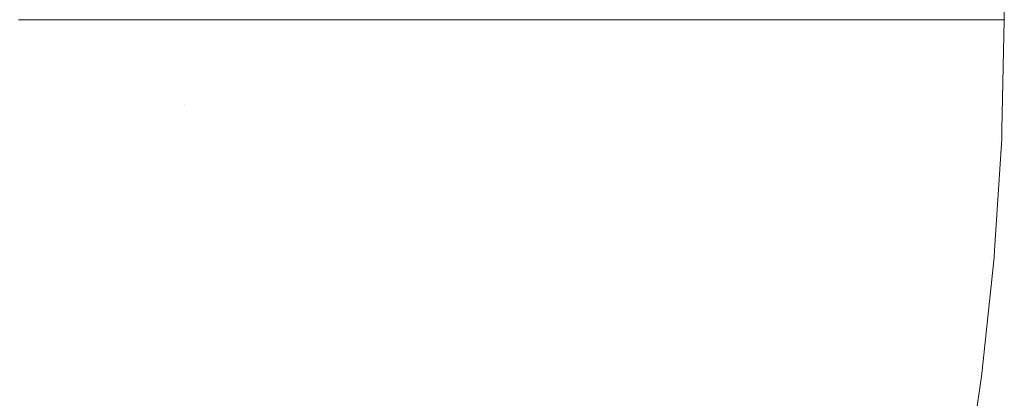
# Model space of a CAD drawing. Header units: centimetres. Extents: x -26 to 27.3, y -25.3 to -23.5.
# Tile 176 of 200: x 27.2742 to 27.3094, y -25.1734 to -25.1599. Entities that reach past the tile are written whole.
import ezdxf

# ---------------------------------------------------------------- set-up
doc = ezdxf.new("R2010")
doc.units = ezdxf.units.CM
doc.header["$LTSCALE"] = 2.54
doc.layers.add('Lucido design-1', color=7, linetype='Continuous')

# ---------------------------------------------------------------- blocks, each defined once
blk = doc.blocks.new('Gruppo-4-1')
at = {"color": 7, "linetype": 'Continuous', "lineweight": 9}
blk.add_3dface([(27.309353, -23.559888, -349.982667), (27.309353, -23.559888, -349.382667), (27.309353, -25.159888, -349.382667), (27.309353, -25.159888, -349.982667)], dxfattribs=at)
for points, invisible_edges in [([(27.273909, -25.16263, -349.306345), (27.277074, -25.162765, -349.309144), (27.277135, -25.159888, -349.309144), (27.27421, -25.159888, -349.306559)], 11), ([(27.277258, -25.159888, -350.056075), (27.277197, -25.16277, -350.056075), (27.274155, -25.162641, -350.058779), (27.274214, -25.159888, -350.058779)], 7), ([(27.277074, -25.162765, -349.309144), (27.280114, -25.162894, -349.31207), (27.280178, -25.159888, -349.31207), (27.277256, -25.159888, -349.30926)], 11), ([(27.277256, -25.159888, -349.30926), (27.277135, -25.159888, -349.309144), (27.277074, -25.162765, -349.309144)], 10), ([(27.280193, -25.159888, -350.053248), (27.280129, -25.162895, -350.053248), (27.277197, -25.16277, -350.056075), (27.277258, -25.159888, -350.056075)], 7), ([(27.280114, -25.162894, -349.31207), (27.283025, -25.163018, -349.31512), (27.283011, -25.159888, -349.315035), (27.280193, -25.159888, -349.312086)], 11), ([(27.280193, -25.159888, -349.312086), (27.280178, -25.159888, -349.31207), (27.280114, -25.162894, -349.31207)], 10), ([(27.283013, -25.159888, -350.0503), (27.282946, -25.163014, -350.0503), (27.280129, -25.162895, -350.053248), (27.280193, -25.159888, -350.053248)], 7), ([(27.285712, -25.159888, -350.047236), (27.285644, -25.163129, -350.047236), (27.282946, -25.163014, -350.0503), (27.283013, -25.159888, -350.0503)], 7), ([(27.283025, -25.163018, -349.31512), (27.283092, -25.159888, -349.31512), (27.283011, -25.159888, -349.315035)], 9), ([(27.285709, -25.159888, -349.3181), (27.283092, -25.159888, -349.31512), (27.283025, -25.163018, -349.31512), (27.285803, -25.163136, -349.318286)], 14), ([(27.288287, -25.159888, -350.044062), (27.288216, -25.163238, -350.044062), (27.285644, -25.163129, -350.047236), (27.285712, -25.159888, -350.047236)], 7), ([(27.285803, -25.163136, -349.318286), (27.285872, -25.159888, -349.318286), (27.285709, -25.159888, -349.3181)], 9), ([(27.288282, -25.159888, -349.321276), (27.285872, -25.159888, -349.318286), (27.285803, -25.163136, -349.318286), (27.288442, -25.163248, -349.321563)], 14), ([(27.290732, -25.159888, -350.040783), (27.290659, -25.163342, -350.040783), (27.288216, -25.163238, -350.044062), (27.288287, -25.159888, -350.044062)], 7), ([(27.288442, -25.163248, -349.321563), (27.288513, -25.159888, -349.321563), (27.288282, -25.159888, -349.321276)], 9), ([(27.290725, -25.159888, -349.324556), (27.288513, -25.159888, -349.321563), (27.288442, -25.163248, -349.321563), (27.290938, -25.163354, -349.324944)], 14), ([(27.293043, -25.159888, -350.037403), (27.292967, -25.16344, -350.037403), (27.290659, -25.163342, -350.040783), (27.290732, -25.159888, -350.040783)], 7), ([(27.290938, -25.163354, -349.324944), (27.291012, -25.159888, -349.324944), (27.290725, -25.159888, -349.324556)], 9), ([(27.293034, -25.159888, -349.327937), (27.291012, -25.159888, -349.324944), (27.290938, -25.163354, -349.324944), (27.293288, -25.163454, -349.328425)], 14), ([(27.295215, -25.159888, -350.033928), (27.295138, -25.163532, -350.033928), (27.292967, -25.16344, -350.037403), (27.293043, -25.159888, -350.037403)], 7), ([(27.293288, -25.163454, -349.328425), (27.293364, -25.159888, -349.328425), (27.293034, -25.159888, -349.327937)], 9), ([(27.295205, -25.159888, -349.331412), (27.293364, -25.159888, -349.328425), (27.293288, -25.163454, -349.328425), (27.295488, -25.163547, -349.331997)], 14), ([(27.297245, -25.159888, -350.030363), (27.297166, -25.163618, -350.030363), (27.295138, -25.163532, -350.033928), (27.295215, -25.159888, -350.033928)], 7), ([(27.295488, -25.163547, -349.331997), (27.295566, -25.159888, -349.331997), (27.295205, -25.159888, -349.331412)], 9), ([(27.297234, -25.159888, -349.334976), (27.295566, -25.159888, -349.331997), (27.295488, -25.163547, -349.331997), (27.297534, -25.163634, -349.335655)], 14), ([(27.299129, -25.159888, -350.026716), (27.299048, -25.163698, -350.026716), (27.297166, -25.163618, -350.030363), (27.297245, -25.159888, -350.030363)], 7), ([(27.297534, -25.163634, -349.335655), (27.297614, -25.159888, -349.335655), (27.297234, -25.159888, -349.334976)], 9), ([(27.299116, -25.159888, -349.338624), (27.297614, -25.159888, -349.335655), (27.297534, -25.163634, -349.335655), (27.299423, -25.163714, -349.339392)], 14), ([(27.300863, -25.159888, -350.02299), (27.30078, -25.163772, -350.02299), (27.299048, -25.163698, -350.026716), (27.299129, -25.159888, -350.026716)], 7), ([(27.299423, -25.163714, -349.339392), (27.299505, -25.159888, -349.339392), (27.299116, -25.159888, -349.338624)], 9), ([(27.300849, -25.159888, -349.342349), (27.299505, -25.159888, -349.339392), (27.299423, -25.163714, -349.339392), (27.301153, -25.163788, -349.343202)], 14), ([(27.302443, -25.159888, -350.019194), (27.302359, -25.163839, -350.019194), (27.30078, -25.163772, -350.02299), (27.300863, -25.159888, -350.02299)], 7), ([(27.301153, -25.163788, -349.343202), (27.301236, -25.159888, -349.343202), (27.300849, -25.159888, -349.342349)], 9), ([(27.302428, -25.159888, -349.346146), (27.301236, -25.159888, -349.343202), (27.301153, -25.163788, -349.343202), (27.302721, -25.163854, -349.347077)], 14), ([(27.303867, -25.159888, -350.015332), (27.303782, -25.163899, -350.015332), (27.302359, -25.163839, -350.019194), (27.302443, -25.159888, -350.019194)], 7), ([(27.302721, -25.163854, -349.347077), (27.302805, -25.159888, -349.347077), (27.302428, -25.159888, -349.346146)], 9), ([(27.303852, -25.159888, -349.350007), (27.302805, -25.159888, -349.347077), (27.302721, -25.163854, -349.347077), (27.304125, -25.163914, -349.35101)], 14), ([(27.305133, -25.159888, -350.011411), (27.305046, -25.163953, -350.011411), (27.303782, -25.163899, -350.015332), (27.303867, -25.159888, -350.015332)], 7), ([(27.304125, -25.163914, -349.35101), (27.30421, -25.159888, -349.35101), (27.303852, -25.159888, -349.350007)], 9), ([(27.305116, -25.159888, -349.353927), (27.30421, -25.159888, -349.35101), (27.304125, -25.163914, -349.35101), (27.305362, -25.163966, -349.354995)], 14), ([(27.306236, -25.159888, -350.007438), (27.306149, -25.164, -350.007438), (27.305046, -25.163953, -350.011411), (27.305133, -25.159888, -350.011411)], 7), ([(27.305362, -25.163966, -349.354995), (27.305448, -25.159888, -349.354995), (27.305116, -25.159888, -349.353927)], 9), ([(27.306219, -25.159888, -349.357899), (27.305448, -25.159888, -349.354995), (27.305362, -25.163966, -349.354995), (27.306431, -25.164012, -349.359025)], 14), ([(27.307176, -25.159888, -350.00342), (27.307088, -25.16404, -350.00342), (27.306149, -25.164, -350.007438), (27.306236, -25.159888, -350.007438)], 7), ([(27.306431, -25.164012, -349.359025), (27.306518, -25.159888, -349.359025), (27.306219, -25.159888, -349.357899)], 9), ([(27.307158, -25.159888, -349.361917), (27.306518, -25.159888, -349.359025), (27.306431, -25.164012, -349.359025), (27.30733, -25.16405, -349.363092)], 14), ([(27.307949, -25.159888, -349.999363), (27.307861, -25.164073, -349.999363), (27.307088, -25.16404, -350.00342), (27.307176, -25.159888, -350.00342)], 7), ([(27.30733, -25.16405, -349.363092), (27.307418, -25.159888, -349.363092), (27.307158, -25.159888, -349.361917)], 9), ([(27.307932, -25.159888, -349.365974), (27.307418, -25.159888, -349.363092), (27.30733, -25.16405, -349.363092), (27.308059, -25.164081, -349.367189)], 14), ([(27.308555, -25.159888, -349.995273), (27.308466, -25.164098, -349.995273), (27.307861, -25.164073, -349.999363), (27.307949, -25.159888, -349.999363)], 7), ([(27.308059, -25.164081, -349.367189), (27.308148, -25.159888, -349.367189), (27.307932, -25.159888, -349.365974)], 9), ([(27.308537, -25.159888, -349.370062), (27.308148, -25.159888, -349.367189), (27.308059, -25.164081, -349.367189), (27.308616, -25.164105, -349.37131)], 14), ([(27.308992, -25.159888, -349.991159), (27.308902, -25.164117, -349.991159), (27.308466, -25.164098, -349.995273), (27.308555, -25.159888, -349.995273)], 7), ([(27.308616, -25.164105, -349.37131), (27.308706, -25.159888, -349.37131), (27.308537, -25.159888, -349.370062)], 9), ([(27.308973, -25.159888, -349.374176), (27.308706, -25.159888, -349.37131), (27.308616, -25.164105, -349.37131), (27.309002, -25.164121, -349.375446)], 14), ([(27.309258, -25.159888, -349.987027), (27.309168, -25.164128, -349.987027), (27.308902, -25.164117, -349.991159), (27.308992, -25.159888, -349.991159)], 7), ([(27.309002, -25.164121, -349.375446), (27.309092, -25.159888, -349.375446), (27.308973, -25.159888, -349.374176)], 9), ([(27.30924, -25.159888, -349.378308), (27.309092, -25.159888, -349.375446), (27.309002, -25.164121, -349.375446), (27.309216, -25.16413, -349.379592)], 14), ([(27.309168, -25.164128, -349.987027), (27.309258, -25.159888, -349.987027), (27.309353, -25.159888, -349.982667), (27.30927, -25.163804, -349.982667)], 9), ([(27.309216, -25.16413, -349.379592), (27.309306, -25.159888, -349.379592), (27.30924, -25.159888, -349.378308)], 9), ([(27.30927, -25.163804, -349.382667), (27.309353, -25.159888, -349.382667), (27.309306, -25.159888, -349.379592), (27.309216, -25.16413, -349.379592)], 12), ([(27.309353, -25.159888, -349.982667), (27.309353, -25.159888, -349.382667), (27.30927, -25.163804, -349.382667), (27.30927, -25.163804, -349.982667)], 4), ([(27.273909, -25.16263, -349.306345), (27.273735, -25.165368, -349.306345), (27.276891, -25.165636, -349.309144), (27.277074, -25.162765, -349.309144)], 15), ([(27.277197, -25.16277, -350.056075), (27.277014, -25.165647, -350.056075), (27.27398, -25.165389, -350.058779), (27.274155, -25.162641, -350.058779)], 15), ([(27.277074, -25.162765, -349.309144), (27.276891, -25.165636, -349.309144), (27.279923, -25.165894, -349.31207), (27.280114, -25.162894, -349.31207)], 15), ([(27.280129, -25.162895, -350.053248), (27.279938, -25.165896, -350.053248), (27.277014, -25.165647, -350.056075), (27.277197, -25.16277, -350.056075)], 15), ([(27.280114, -25.162894, -349.31207), (27.279923, -25.165894, -349.31207), (27.282826, -25.166141, -349.31512), (27.283025, -25.163018, -349.31512)], 15), ([(27.282946, -25.163014, -350.0503), (27.282747, -25.166135, -350.0503), (27.279938, -25.165896, -350.053248), (27.280129, -25.162895, -350.053248)], 15), ([(27.285644, -25.163129, -350.047236), (27.285437, -25.166364, -350.047236), (27.282747, -25.166135, -350.0503), (27.282946, -25.163014, -350.0503)], 15), ([(27.283025, -25.163018, -349.31512), (27.282826, -25.166141, -349.31512), (27.285596, -25.166377, -349.318286), (27.285803, -25.163136, -349.318286)], 15), ([(27.288216, -25.163238, -350.044062), (27.288003, -25.166582, -350.044062), (27.285437, -25.166364, -350.047236), (27.285644, -25.163129, -350.047236)], 15), ([(27.285803, -25.163136, -349.318286), (27.285596, -25.166377, -349.318286), (27.288228, -25.166601, -349.321563), (27.288442, -25.163248, -349.321563)], 15), ([(27.290659, -25.163342, -350.040783), (27.290439, -25.166789, -350.040783), (27.288003, -25.166582, -350.044062), (27.288216, -25.163238, -350.044062)], 15), ([(27.288442, -25.163248, -349.321563), (27.288228, -25.166601, -349.321563), (27.290718, -25.166813, -349.324944), (27.290938, -25.163354, -349.324944)], 15), ([(27.292967, -25.16344, -350.037403), (27.292741, -25.166985, -350.037403), (27.290439, -25.166789, -350.040783), (27.290659, -25.163342, -350.040783)], 15), ([(27.290938, -25.163354, -349.324944), (27.290718, -25.166813, -349.324944), (27.293061, -25.167013, -349.328425), (27.293288, -25.163454, -349.328425)], 15), ([(27.295138, -25.163532, -350.033928), (27.294906, -25.16717, -350.033928), (27.292741, -25.166985, -350.037403), (27.292967, -25.16344, -350.037403)], 15), ([(27.293288, -25.163454, -349.328425), (27.293061, -25.167013, -349.328425), (27.295255, -25.167199, -349.331997), (27.295488, -25.163547, -349.331997)], 15), ([(27.297166, -25.163618, -350.030363), (27.296928, -25.167342, -350.030363), (27.294906, -25.16717, -350.033928), (27.295138, -25.163532, -350.033928)], 15), ([(27.295488, -25.163547, -349.331997), (27.295255, -25.167199, -349.331997), (27.297296, -25.167373, -349.335655), (27.297534, -25.163634, -349.335655)], 15), ([(27.299048, -25.163698, -350.026716), (27.298805, -25.167502, -350.026716), (27.296928, -25.167342, -350.030363), (27.297166, -25.163618, -350.030363)], 15), ([(27.297534, -25.163634, -349.335655), (27.297296, -25.167373, -349.335655), (27.29918, -25.167533, -349.339392), (27.299423, -25.163714, -349.339392)], 15), ([(27.30078, -25.163772, -350.02299), (27.300533, -25.167649, -350.02299), (27.298805, -25.167502, -350.026716), (27.299048, -25.163698, -350.026716)], 15), ([(27.299423, -25.163714, -349.339392), (27.29918, -25.167533, -349.339392), (27.300905, -25.16768, -349.343202), (27.301153, -25.163788, -349.343202)], 15), ([(27.302359, -25.163839, -350.019194), (27.302108, -25.167783, -350.019194), (27.300533, -25.167649, -350.02299), (27.30078, -25.163772, -350.02299)], 15), ([(27.301153, -25.163788, -349.343202), (27.300905, -25.16768, -349.343202), (27.302469, -25.167813, -349.347077), (27.302721, -25.163854, -349.347077)], 15), ([(27.303782, -25.163899, -350.015332), (27.303527, -25.167903, -350.015332), (27.302108, -25.167783, -350.019194), (27.302359, -25.163839, -350.019194)], 15), ([(27.302721, -25.163854, -349.347077), (27.302469, -25.167813, -349.347077), (27.303868, -25.167932, -349.35101), (27.304125, -25.163914, -349.35101)], 15), ([(27.305046, -25.163953, -350.011411), (27.304788, -25.168011, -350.011411), (27.303527, -25.167903, -350.015332), (27.303782, -25.163899, -350.015332)], 15), ([(27.304125, -25.163914, -349.35101), (27.303868, -25.167932, -349.35101), (27.305102, -25.168037, -349.354995), (27.305362, -25.163966, -349.354995)], 15), ([(27.306149, -25.164, -350.007438), (27.305887, -25.168104, -350.007438), (27.304788, -25.168011, -350.011411), (27.305046, -25.163953, -350.011411)], 15), ([(27.305362, -25.163966, -349.354995), (27.305102, -25.168037, -349.354995), (27.306168, -25.168128, -349.359025), (27.306431, -25.164012, -349.359025)], 15), ([(27.307088, -25.16404, -350.00342), (27.306823, -25.168184, -350.00342), (27.305887, -25.168104, -350.007438), (27.306149, -25.164, -350.007438)], 15), ([(27.306431, -25.164012, -349.359025), (27.306168, -25.168128, -349.359025), (27.307065, -25.168205, -349.363092), (27.30733, -25.16405, -349.363092)], 15), ([(27.307861, -25.164073, -349.999363), (27.307594, -25.16825, -349.999363), (27.306823, -25.168184, -350.00342), (27.307088, -25.16404, -350.00342)], 15), ([(27.30927, -25.163804, -349.982667), (27.309263, -25.164132, -349.982667), (27.309168, -25.164128, -349.987027)], 10), ([(27.309216, -25.16413, -349.379592), (27.309263, -25.164132, -349.382667), (27.30927, -25.163804, -349.382667)], 9), ([(27.309263, -25.164132, -349.982667), (27.30927, -25.163804, -349.982667), (27.30927, -25.163804, -349.382667), (27.309263, -25.164132, -349.382667)], 10), ([(27.30733, -25.16405, -349.363092), (27.307065, -25.168205, -349.363092), (27.307792, -25.168266, -349.367189), (27.308059, -25.164081, -349.367189)], 15), ([(27.308466, -25.164098, -349.995273), (27.308198, -25.168301, -349.995273), (27.307594, -25.16825, -349.999363), (27.307861, -25.164073, -349.999363)], 15), ([(27.308059, -25.164081, -349.367189), (27.307792, -25.168266, -349.367189), (27.308348, -25.168314, -349.37131), (27.308616, -25.164105, -349.37131)], 15), ([(27.308902, -25.164117, -349.991159), (27.308633, -25.168338, -349.991159), (27.308198, -25.168301, -349.995273), (27.308466, -25.164098, -349.995273)], 15), ([(27.308616, -25.164105, -349.37131), (27.308348, -25.168314, -349.37131), (27.308733, -25.168346, -349.375446), (27.309002, -25.164121, -349.375446)], 15), ([(27.309168, -25.164128, -349.987027), (27.308898, -25.168361, -349.987027), (27.308633, -25.168338, -349.991159), (27.308902, -25.164117, -349.991159)], 15), ([(27.309002, -25.164121, -349.375446), (27.308733, -25.168346, -349.375446), (27.308946, -25.168365, -349.379592), (27.309216, -25.16413, -349.379592)], 15), ([(27.308898, -25.168361, -349.987027), (27.309168, -25.164128, -349.987027), (27.309263, -25.164132, -349.982667), (27.309009, -25.168107, -349.982667)], 11), ([(27.309009, -25.168107, -349.382667), (27.309263, -25.164132, -349.382667), (27.309216, -25.16413, -349.379592), (27.308946, -25.168365, -349.379592)], 14), ([(27.309263, -25.164132, -349.382667), (27.309009, -25.168107, -349.382667), (27.309009, -25.168107, -349.982667), (27.309263, -25.164132, -349.982667)], 10), ([(27.273735, -25.165368, -349.306345), (27.273444, -25.168095, -349.306345), (27.276586, -25.168497, -349.309144), (27.276891, -25.165636, -349.309144)], 15), ([(27.277014, -25.165647, -350.056075), (27.276708, -25.168513, -350.056075), (27.273689, -25.168126, -350.058779), (27.27398, -25.165389, -350.058779)], 15), ([(27.276891, -25.165636, -349.309144), (27.276586, -25.168497, -349.309144), (27.279604, -25.168884, -349.31207), (27.279923, -25.165894, -349.31207)], 15), ([(27.279938, -25.165896, -350.053248), (27.279619, -25.168886, -350.053248), (27.276708, -25.168513, -350.056075), (27.277014, -25.165647, -350.056075)], 15), ([(27.279923, -25.165894, -349.31207), (27.279604, -25.168884, -349.31207), (27.282495, -25.169254, -349.31512), (27.282826, -25.166141, -349.31512)], 15), ([(27.282747, -25.166135, -350.0503), (27.282416, -25.169244, -350.0503), (27.279619, -25.168886, -350.053248), (27.279938, -25.165896, -350.053248)], 15), ([(27.285437, -25.166364, -350.047236), (27.285094, -25.169587, -350.047236), (27.282416, -25.169244, -350.0503), (27.282747, -25.166135, -350.0503)], 15), ([(27.282826, -25.166141, -349.31512), (27.282495, -25.169254, -349.31512), (27.285252, -25.169607, -349.318286), (27.285596, -25.166377, -349.318286)], 15), ([(27.288003, -25.166582, -350.044062), (27.287648, -25.169914, -350.044062), (27.285094, -25.169587, -350.047236), (27.285437, -25.166364, -350.047236)], 15), ([(27.285596, -25.166377, -349.318286), (27.285252, -25.169607, -349.318286), (27.287872, -25.169943, -349.321563), (27.288228, -25.166601, -349.321563)], 15), ([(27.290439, -25.166789, -350.040783), (27.290073, -25.170225, -350.040783), (27.287648, -25.169914, -350.044062), (27.288003, -25.166582, -350.044062)], 15), ([(27.288228, -25.166601, -349.321563), (27.287872, -25.169943, -349.321563), (27.29035, -25.17026, -349.324944), (27.290718, -25.166813, -349.324944)], 15), ([(27.292741, -25.166985, -350.037403), (27.292365, -25.170518, -350.037403), (27.290073, -25.170225, -350.040783), (27.290439, -25.166789, -350.040783)], 15), ([(27.290718, -25.166813, -349.324944), (27.29035, -25.17026, -349.324944), (27.292683, -25.170559, -349.328425), (27.293061, -25.167013, -349.328425)], 15), ([(27.294906, -25.16717, -350.033928), (27.29452, -25.170794, -350.033928), (27.292365, -25.170518, -350.037403), (27.292741, -25.166985, -350.037403)], 15), ([(27.293061, -25.167013, -349.328425), (27.292683, -25.170559, -349.328425), (27.294867, -25.170839, -349.331997), (27.295255, -25.167199, -349.331997)], 15), ([(27.296928, -25.167342, -350.030363), (27.296533, -25.171052, -350.030363), (27.29452, -25.170794, -350.033928), (27.294906, -25.16717, -350.033928)], 15), ([(27.295255, -25.167199, -349.331997), (27.294867, -25.170839, -349.331997), (27.296899, -25.171099, -349.335655), (27.297296, -25.167373, -349.335655)], 15), ([(27.298805, -25.167502, -350.026716), (27.298402, -25.171291, -350.026716), (27.296533, -25.171052, -350.030363), (27.296928, -25.167342, -350.030363)], 15), ([(27.297296, -25.167373, -349.335655), (27.296899, -25.171099, -349.335655), (27.298774, -25.171339, -349.339392), (27.29918, -25.167533, -349.339392)], 15), ([(27.300533, -25.167649, -350.02299), (27.300121, -25.171511, -350.02299), (27.298402, -25.171291, -350.026716), (27.298805, -25.167502, -350.026716)], 15), ([(27.29918, -25.167533, -349.339392), (27.298774, -25.171339, -349.339392), (27.300492, -25.171559, -349.343202), (27.300905, -25.16768, -349.343202)], 15), ([(27.302108, -25.167783, -350.019194), (27.301689, -25.171712, -350.019194), (27.300121, -25.171511, -350.02299), (27.300533, -25.167649, -350.02299)], 15), ([(27.300905, -25.16768, -349.343202), (27.300492, -25.171559, -349.343202), (27.302048, -25.171758, -349.347077), (27.302469, -25.167813, -349.347077)], 15), ([(27.303527, -25.167903, -350.015332), (27.303102, -25.171893, -350.015332), (27.301689, -25.171712, -350.019194), (27.302108, -25.167783, -350.019194)], 15), ([(27.302469, -25.167813, -349.347077), (27.302048, -25.171758, -349.347077), (27.303442, -25.171937, -349.35101), (27.303868, -25.167932, -349.35101)], 15), ([(27.304788, -25.168011, -350.011411), (27.304357, -25.172054, -350.011411), (27.303102, -25.171893, -350.015332), (27.303527, -25.167903, -350.015332)], 15), ([(27.273444, -25.168095, -349.306345), (27.273038, -25.170808, -349.306345), (27.27616, -25.171343, -349.309144), (27.276586, -25.168497, -349.309144)], 15), ([(27.276708, -25.168513, -350.056075), (27.276282, -25.171364, -350.056075), (27.273281, -25.17085, -350.058779), (27.273689, -25.168126, -350.058779)], 15), ([(27.303868, -25.167932, -349.35101), (27.303442, -25.171937, -349.35101), (27.30467, -25.172094, -349.354995), (27.305102, -25.168037, -349.354995)], 15), ([(27.305887, -25.168104, -350.007438), (27.305452, -25.172194, -350.007438), (27.304357, -25.172054, -350.011411), (27.304788, -25.168011, -350.011411)], 15), ([(27.305102, -25.168037, -349.354995), (27.30467, -25.172094, -349.354995), (27.305731, -25.17223, -349.359025), (27.306168, -25.168128, -349.359025)], 15), ([(27.306823, -25.168184, -350.00342), (27.306383, -25.172313, -350.00342), (27.305452, -25.172194, -350.007438), (27.305887, -25.168104, -350.007438)], 15), ([(27.306168, -25.168128, -349.359025), (27.305731, -25.17223, -349.359025), (27.306624, -25.172344, -349.363092), (27.307065, -25.168205, -349.363092)], 15), ([(27.307594, -25.16825, -349.999363), (27.307151, -25.172411, -349.999363), (27.306383, -25.172313, -350.00342), (27.306823, -25.168184, -350.00342)], 15), ([(27.307065, -25.168205, -349.363092), (27.306624, -25.172344, -349.363092), (27.307348, -25.172437, -349.367189), (27.307792, -25.168266, -349.367189)], 15), ([(27.308198, -25.168301, -349.995273), (27.307752, -25.172488, -349.995273), (27.307151, -25.172411, -349.999363), (27.307594, -25.16825, -349.999363)], 15), ([(27.309009, -25.168107, -349.982667), (27.308993, -25.168369, -349.982667), (27.308898, -25.168361, -349.987027)], 10), ([(27.308946, -25.168365, -349.379592), (27.308993, -25.168369, -349.382667), (27.309009, -25.168107, -349.382667)], 9), ([(27.308993, -25.168369, -349.982667), (27.309009, -25.168107, -349.982667), (27.309009, -25.168107, -349.382667), (27.308993, -25.168369, -349.382667)], 10), ([(27.276586, -25.168497, -349.309144), (27.27616, -25.171343, -349.309144), (27.279159, -25.171857, -349.31207), (27.279604, -25.168884, -349.31207)], 15), ([(27.279619, -25.168886, -350.053248), (27.279174, -25.17186, -350.053248), (27.276282, -25.171364, -350.056075), (27.276708, -25.168513, -350.056075)], 15), ([(27.307792, -25.168266, -349.367189), (27.307348, -25.172437, -349.367189), (27.307901, -25.172508, -349.37131), (27.308348, -25.168314, -349.37131)], 15), ([(27.308633, -25.168338, -349.991159), (27.308185, -25.172544, -349.991159), (27.307752, -25.172488, -349.995273), (27.308198, -25.168301, -349.995273)], 15), ([(27.308348, -25.168314, -349.37131), (27.307901, -25.172508, -349.37131), (27.308284, -25.172557, -349.375446), (27.308733, -25.168346, -349.375446)], 15), ([(27.308898, -25.168361, -349.987027), (27.308449, -25.172578, -349.987027), (27.308185, -25.172544, -349.991159), (27.308633, -25.168338, -349.991159)], 15), ([(27.308733, -25.168346, -349.375446), (27.308284, -25.172557, -349.375446), (27.308496, -25.172584, -349.379592), (27.308946, -25.168365, -349.379592)], 15), ([(27.308449, -25.172578, -349.987027), (27.308898, -25.168361, -349.987027), (27.308993, -25.168369, -349.982667), (27.308564, -25.172397, -349.982667)], 11), ([(27.308564, -25.172397, -349.382667), (27.308993, -25.168369, -349.382667), (27.308946, -25.168365, -349.379592), (27.308496, -25.172584, -349.379592)], 14), ([(27.308993, -25.168369, -349.382667), (27.308564, -25.172397, -349.382667), (27.308564, -25.172397, -349.982667), (27.308993, -25.168369, -349.982667)], 10), ([(27.279604, -25.168884, -349.31207), (27.279159, -25.171857, -349.31207), (27.282031, -25.17235, -349.31512), (27.282495, -25.169254, -349.31512)], 15), ([(27.282416, -25.169244, -350.0503), (27.281953, -25.172337, -350.0503), (27.279174, -25.17186, -350.053248), (27.279619, -25.168886, -350.053248)], 15), ([(27.285094, -25.169587, -350.047236), (27.284614, -25.172793, -350.047236), (27.281953, -25.172337, -350.0503), (27.282416, -25.169244, -350.0503)], 15), ([(27.282495, -25.169254, -349.31512), (27.282031, -25.17235, -349.31512), (27.284771, -25.17282, -349.318286), (27.285252, -25.169607, -349.318286)], 15), ([(27.287648, -25.169914, -350.044062), (27.287152, -25.173228, -350.044062), (27.284614, -25.172793, -350.047236), (27.285094, -25.169587, -350.047236)], 15), ([(27.285252, -25.169607, -349.318286), (27.284771, -25.17282, -349.318286), (27.287374, -25.173266, -349.321563), (27.287872, -25.169943, -349.321563)], 15), ([(27.290073, -25.170225, -350.040783), (27.289561, -25.173641, -350.040783), (27.287152, -25.173228, -350.044062), (27.287648, -25.169914, -350.044062)], 15), ([(27.287872, -25.169943, -349.321563), (27.287374, -25.173266, -349.321563), (27.289837, -25.173688, -349.324944), (27.29035, -25.17026, -349.324944)], 15), ([(27.292365, -25.170518, -350.037403), (27.291839, -25.174032, -350.037403), (27.289561, -25.173641, -350.040783), (27.290073, -25.170225, -350.040783)], 15), ([(27.29035, -25.17026, -349.324944), (27.289837, -25.173688, -349.324944), (27.292155, -25.174086, -349.328425), (27.292683, -25.170559, -349.328425)], 15), ([(27.29452, -25.170794, -350.033928), (27.29398, -25.174399, -350.033928), (27.291839, -25.174032, -350.037403), (27.292365, -25.170518, -350.037403)], 15), ([(27.292683, -25.170559, -349.328425), (27.292155, -25.174086, -349.328425), (27.294325, -25.174458, -349.331997), (27.294867, -25.170839, -349.331997)], 15), ([(27.273038, -25.170808, -349.306345), (27.272517, -25.173501, -349.306345), (27.275613, -25.174168, -349.309144), (27.27616, -25.171343, -349.309144)], 15), ([(27.276282, -25.171364, -350.056075), (27.275734, -25.174194, -350.056075), (27.272758, -25.173553, -350.058779), (27.273281, -25.17085, -350.058779)], 15), ([(27.296533, -25.171052, -350.030363), (27.295981, -25.174742, -350.030363), (27.29398, -25.174399, -350.033928), (27.29452, -25.170794, -350.033928)], 15), ([(27.294867, -25.170839, -349.331997), (27.294325, -25.174458, -349.331997), (27.296344, -25.174804, -349.335655), (27.296899, -25.171099, -349.335655)], 15), ([(27.298402, -25.171291, -350.026716), (27.297837, -25.17506, -350.026716), (27.295981, -25.174742, -350.030363), (27.296533, -25.171052, -350.030363)], 15), ([(27.27616, -25.171343, -349.309144), (27.275613, -25.174168, -349.309144), (27.278588, -25.174809, -349.31207), (27.279159, -25.171857, -349.31207)], 15), ([(27.279174, -25.17186, -350.053248), (27.278603, -25.174813, -350.053248), (27.275734, -25.174194, -350.056075), (27.276282, -25.171364, -350.056075)], 15), ([(27.296899, -25.171099, -349.335655), (27.296344, -25.174804, -349.335655), (27.298208, -25.175124, -349.339392), (27.298774, -25.171339, -349.339392)], 15), ([(27.300121, -25.171511, -350.02299), (27.299546, -25.175353, -350.02299), (27.297837, -25.17506, -350.026716), (27.298402, -25.171291, -350.026716)], 15), ([(27.298774, -25.171339, -349.339392), (27.298208, -25.175124, -349.339392), (27.299914, -25.175416, -349.343202), (27.300492, -25.171559, -349.343202)], 15), ([(27.301689, -25.171712, -350.019194), (27.301104, -25.17562, -350.019194), (27.299546, -25.175353, -350.02299), (27.300121, -25.171511, -350.02299)], 15), ([(27.300492, -25.171559, -349.343202), (27.299914, -25.175416, -349.343202), (27.301461, -25.175682, -349.347077), (27.302048, -25.171758, -349.347077)], 15), ([(27.303102, -25.171893, -350.015332), (27.302508, -25.175861, -350.015332), (27.301104, -25.17562, -350.019194), (27.301689, -25.171712, -350.019194)], 15), ([(27.302048, -25.171758, -349.347077), (27.301461, -25.175682, -349.347077), (27.302846, -25.175919, -349.35101), (27.303442, -25.171937, -349.35101)], 15), ([(27.279159, -25.171857, -349.31207), (27.278588, -25.174809, -349.31207), (27.281437, -25.175423, -349.31512), (27.282031, -25.17235, -349.31512)], 15), ([(27.281953, -25.172337, -350.0503), (27.28136, -25.175407, -350.0503), (27.278603, -25.174813, -350.053248), (27.279174, -25.17186, -350.053248)], 15), ([(27.304357, -25.172054, -350.011411), (27.303755, -25.176075, -350.011411), (27.302508, -25.175861, -350.015332), (27.303102, -25.171893, -350.015332)], 15), ([(27.303442, -25.171937, -349.35101), (27.302846, -25.175919, -349.35101), (27.304066, -25.176128, -349.354995), (27.30467, -25.172094, -349.354995)], 15), ([(27.305452, -25.172194, -350.007438), (27.304843, -25.176261, -350.007438), (27.303755, -25.176075, -350.011411), (27.304357, -25.172054, -350.011411)], 15), ([(27.30467, -25.172094, -349.354995), (27.304066, -25.176128, -349.354995), (27.30512, -25.176309, -349.359025), (27.305731, -25.17223, -349.359025)], 15), ([(27.284614, -25.172793, -350.047236), (27.283999, -25.175975, -350.047236), (27.28136, -25.175407, -350.0503), (27.281953, -25.172337, -350.0503)], 15), ([(27.282031, -25.17235, -349.31512), (27.281437, -25.175423, -349.31512), (27.284154, -25.176009, -349.318286), (27.284771, -25.17282, -349.318286)], 15), ([(27.306383, -25.172313, -350.00342), (27.305769, -25.17642, -350.00342), (27.304843, -25.176261, -350.007438), (27.305452, -25.172194, -350.007438)], 15), ([(27.305731, -25.17223, -349.359025), (27.30512, -25.176309, -349.359025), (27.306008, -25.176461, -349.363092), (27.306624, -25.172344, -349.363092)], 15), ([(27.307151, -25.172411, -349.999363), (27.306531, -25.176551, -349.999363), (27.305769, -25.17642, -350.00342), (27.306383, -25.172313, -350.00342)], 15), ([(27.306624, -25.172344, -349.363092), (27.306008, -25.176461, -349.363092), (27.306727, -25.176584, -349.367189), (27.307348, -25.172437, -349.367189)], 15), ([(27.307752, -25.172488, -349.995273), (27.307128, -25.176653, -349.995273), (27.306531, -25.176551, -349.999363), (27.307151, -25.172411, -349.999363)], 15), ([(27.307348, -25.172437, -349.367189), (27.306727, -25.176584, -349.367189), (27.307277, -25.176679, -349.37131), (27.307901, -25.172508, -349.37131)], 15), ([(27.308564, -25.172397, -349.982667), (27.308543, -25.17259, -349.982667), (27.308449, -25.172578, -349.987027)], 10), ([(27.308496, -25.172584, -349.379592), (27.308543, -25.17259, -349.382667), (27.308564, -25.172397, -349.382667)], 9), ([(27.308543, -25.17259, -349.982667), (27.308564, -25.172397, -349.982667), (27.308564, -25.172397, -349.382667), (27.308543, -25.17259, -349.382667)], 10), ([(27.287152, -25.173228, -350.044062), (27.286515, -25.176518, -350.044062), (27.283999, -25.175975, -350.047236), (27.284614, -25.172793, -350.047236)], 15), ([(27.284771, -25.17282, -349.318286), (27.284154, -25.176009, -349.318286), (27.286736, -25.176565, -349.321563), (27.287374, -25.173266, -349.321563)], 15), ([(27.308185, -25.172544, -349.991159), (27.307559, -25.176727, -349.991159), (27.307128, -25.176653, -349.995273), (27.307752, -25.172488, -349.995273)], 15), ([(27.307901, -25.172508, -349.37131), (27.307277, -25.176679, -349.37131), (27.307657, -25.176744, -349.375446), (27.308284, -25.172557, -349.375446)], 15), ([(27.308449, -25.172578, -349.987027), (27.307821, -25.176772, -349.987027), (27.307559, -25.176727, -349.991159), (27.308185, -25.172544, -349.991159)], 15), ([(27.308284, -25.172557, -349.375446), (27.307657, -25.176744, -349.375446), (27.307868, -25.17678, -349.379592), (27.308496, -25.172584, -349.379592)], 15), ([(27.307821, -25.176772, -349.987027), (27.308449, -25.172578, -349.987027), (27.308543, -25.17259, -349.982667), (27.307934, -25.176656, -349.982667)], 11), ([(27.307934, -25.176656, -349.382667), (27.308543, -25.17259, -349.382667), (27.308496, -25.172584, -349.379592), (27.307868, -25.17678, -349.379592)], 14), ([(27.308543, -25.17259, -349.382667), (27.307934, -25.176656, -349.382667), (27.307934, -25.176656, -349.982667), (27.308543, -25.17259, -349.982667)], 10), ([(27.289561, -25.173641, -350.040783), (27.288905, -25.177033, -350.040783), (27.286515, -25.176518, -350.044062), (27.287152, -25.173228, -350.044062)], 15), ([(27.287374, -25.173266, -349.321563), (27.286736, -25.176565, -349.321563), (27.289179, -25.177092, -349.324944), (27.289837, -25.173688, -349.324944)], 15)]:
    blk.add_3dface(points, dxfattribs=dict(at, invisible_edges=invisible_edges))

msp = doc.modelspace()

# ---------------------------------------------------------------- block references
at = {"layer": 'Lucido design-1', "color": 7}
msp.add_blockref('Gruppo-4-1', (0, 0), dxfattribs=at)

doc.saveas('drawing.dxf')
